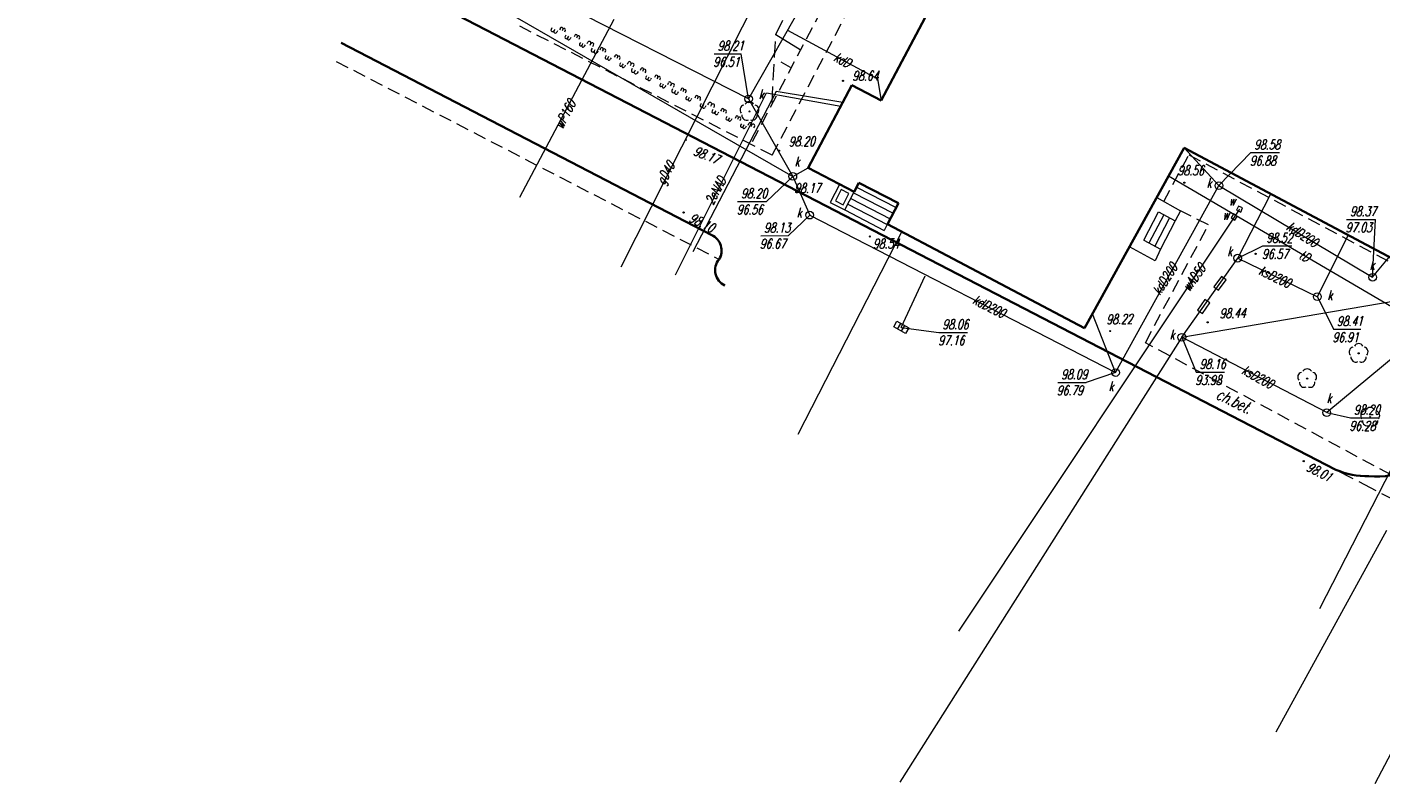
# Model space of a CAD drawing. Header units: metres. Extents: x 7501691 to 7504871, y 5814048 to 5814963.
# Tile 32 of 89: x 7503005 to 7503110, y 5814434 to 5814493. Entities that reach past the tile are written whole.
import ezdxf
from ezdxf.enums import TextEntityAlignment as Align

# ---------------------------------------------------------------- set-up
doc = ezdxf.new("R2010")
doc.units = ezdxf.units.M
doc.header["$MEASUREMENT"] = 0
for name, pattern in [('1', [0]), ('11', [3, 2.5, -0.5]), ('BUD', [0]), ('KOC', [1.5, 1, -0.5]), ('KOJ', [0]), ('KOU', [2, 1.5, -0.5]), ('SCH', [0]), ('UEB', [0]), ('UPE', [0]), ('UPG', [0]), ('UPK', [0]), ('UPT', [0]), ('UPW', [0]), ('WJD', [0]), ('WSQ', [1.75, 1.25, -0.5])]:
    doc.linetypes.add(name, pattern=pattern)
doc.layers.get('0').update_dxf_attribs({"linetype": 'CONTINUOUS'})
for name, color, linetype, lineweight in [('EBTPO_L_6', 7, 'WJD', 18), ('EBUPP_L_1', 7, 'BUD', 35), ('EBUPP_L_3', 7, '1', 35), ('SDROK_T_1', 7, 'CONTINUOUS', 18), ('SDRPK_L_0', 7, 'KOJ', 35), ('SDRPK_L_1', 7, '11', 15), ('SDRPK_L_2', 7, 'KOC', 18), ('SDRPK_L_5', 7, '11', 18), ('SZOPO_L_5', 3, 'CONTINUOUS', 18), ('SZZPZ_T_0', 3, 'CONTINUOUS', 18), ('UEEOO_T_0', 1, 'CONTINUOUS', 15), ('UEEPON_L_1', 1, 'UEB', 15), ('UGGOO_T_0', 2, 'CONTINUOUS', 15), ('UGGPON_L_1', 2, 'UPG', 15), ('UKKOA_T_0', 3, 'CONTINUOUS', 15), ('UKKOA_T_2', 34, 'CONTINUOUS', 15), ('UKKOC_T_0', 3, 'CONTINUOUS', 15), ('UKKOC_T_2', 34, 'CONTINUOUS', 15), ('UKKOO_T_0', 3, 'CONTINUOUS', 15), ('UKKOO_T_2', 34, 'CONTINUOUS', 15), ('UKKPA_T_1', 7, 'CONTINUOUS', 18), ('UKKPA_T_5', 7, 'CONTINUOUS', 18), ('UKKPOD_L_1', 3, 'UPK', 18), ('UKKPOR_L_1', 34, 'UPK', 18), ('UTTOO_T_0', 30, 'CONTINUOUS', 15), ('UTTPO_L_1', 30, 'UPT', 15), ('UWWOA_T_0', 150, 'CONTINUOUS', 15), ('UWWOO_T_0', 150, 'CONTINUOUS', 15), ('UWWPA_T_1', 7, 'CONTINUOUS', 18), ('UWWPO_L_0', 150, 'UPW', 15), ('UWWPO_L_1', 150, 'UPW', 15), ('WUKOS_T_1', 7, 'CONTINUOUS', 15), ('WUKPS_L_6', 7, 'WSQ', 18), ('WWRPH_T_0', 7, 'CONTINUOUS', 15), ('WWRPH_T_1', 7, 'CONTINUOUS', 18)]:
    doc.layers.add(name, color=color, linetype=linetype, lineweight=lineweight)
doc.styles.get("Standard").update_dxf_attribs({"font": 'Simplex.SHX', "width": 0.75})

# ---------------------------------------------------------------- blocks, each defined once
blk = doc.blocks.new('DLI')
at = {"color": 8, "linetype": 'Continuous', "lineweight": 5}
blk.add_circle((0, 0), 0.045, dxfattribs=at)
for centre, start, end in [((-0.36, 0.12), 102.1445, 221.86), ((0, 0.38), 30.1401, 149.8599), ((0.36, 0.12), 318.14, 77.8555), ((-0.22, -0.3), 174.1482, 293.8542), ((0.22, -0.3), 246.1458, 5.8518)]:
    blk.add_arc(centre, 0.375, start, end, dxfattribs=at)
blk = doc.blocks.new('WLZ')
at = {"linetype": 'Continuous'}
blk.add_circle((0, 0), 0.3, dxfattribs=at)
blk = doc.blocks.new('WLD')
at = {"linetype": 'Continuous'}
for p, q in [((0.5, 0.23), (-0.5, 0.23)), ((-0.5, 0.23), (-0.5, -0.23)), ((0.5, -0.23), (0.5, 0.23)), ((-0.5, -0.23), (0.5, -0.23))]:
    blk.add_line(p, q, dxfattribs=at)
blk = doc.blocks.new('KRA')
at = {"linetype": 'Continuous'}
for p, q in [((-0.525, -0.25), (-0.525, 0.25)), ((-0.525, 0.25), (0.525, 0.25)), ((-0.175, -0.25), (-0.175, 0.25)), ((0.175, -0.25), (0.175, 0.25)), ((0.525, 0.25), (0.525, -0.25)), ((0.525, -0.25), (-0.525, -0.25))]:
    blk.add_line(p, q, dxfattribs=at)
blk = doc.blocks.new('ZAS')
at = {"linetype": 'Continuous'}
for p, q in [((0.175, 0.175), (-0.175, 0.175)), ((-0.175, 0.175), (-0.175, -0.175)), ((0.175, -0.175), (0.175, 0.175)), ((-0.175, -0.175), (0.175, -0.175))]:
    blk.add_line(p, q, dxfattribs=at)
blk = doc.blocks.new('WSP')
at = {"linetype": 'Continuous'}
blk.add_circle((0, 0), 0.045, dxfattribs=at)
blk = doc.blocks.new('fdsfdsgdgfd')
at = {"layer": 'EBTPO_L_6', "color": 8, "linetype": 'SCH'}
for p, q in [((-178.64, 63.45), (-179.37, 62.05)), ((-178.51, 63.05), (-178.96, 62.18)), ((-177.51, 62.86), (-178.64, 63.45)), ((-177.92, 62.74), (-178.51, 63.05)), ((-177.32, 63.24), (-174.26, 61.65)), ((-179.37, 62.05), (-178.24, 61.46)), ((-178.96, 62.18), (-178.37, 61.87)), ((-178.37, 61.87), (-177.92, 62.74)), ((-178.24, 61.46), (-177.51, 62.86)), ((-177.78, 62.35), (-174.71, 60.76)), ((-177.55, 62.79), (-174.48, 61.21)), ((-154.04, 62.42), (-152.19, 61.39)), ((-178.24, 61.46), (-175.17, 59.87)), ((-178.01, 61.9), (-174.94, 60.32)), ((-155.05, 59.11), (-153.91, 61.31)), ((-153.5, 61.09), (-154.64, 58.89)), ((-153.91, 61.31), (-152.61, 60.63)), ((-152.19, 61.39), (-152.61, 60.63)), ((-174.94, 60.32), (-175.17, 59.87)), ((-153.05, 60.86), (-154.19, 58.66)), ((-152.61, 60.63), (-153.75, 58.43)), ((-155.05, 59.11), (-153.75, 58.43)), ((-154.16, 57.51), (-156.15, 58.6)), ((-153.75, 58.43), (-154.16, 57.51))]:
    blk.add_line(p, q, dxfattribs=at)
at = {"layer": 'EBUPP_L_1', "color": 8, "linetype": 'BUD'}
for p, q in [((-181.08, 64.72), (-177.68, 71.16)), ((-175.41, 69.96), (-177.68, 71.16)), ((-151.91, 66.29), (-159.63, 52.28)), ((-135.34, 57.45), (-151.91, 66.29)), ((-159.63, 52.28), (-174.92, 60.37))]:
    blk.add_line(p, q, dxfattribs=at)
at = {"layer": 'EBUPP_L_3', "color": 8, "linetype": 'BUD'}
for p, q in [((-155.8, 107), (-175.41, 69.96)), ((-181.08, 64.72), (-177.51, 62.86)), ((-177.51, 62.86), (-177.15, 63.57)), ((-177.15, 63.57), (-174.08, 61.98)), ((-174.08, 61.98), (-174.92, 60.37))]:
    blk.add_line(p, q, dxfattribs=at)
at = {"layer": 'SDRPK_L_0', "color": 8, "linetype": 'KOJ'}
for p, q in [((-352.56, 151.35), (-140.15, 41.3)), ((-217.29, 74.44), (-188.56, 59.51))]:
    blk.add_line(p, q, dxfattribs=at)
for centre, radius, start, end in [((-189.11, 58.31), 1.32, 328.5656, 65.4623), ((-187.01, 56.78), 1.29, 139.2551, 246.2714), ((-137.71, 46.84), 6.05, 246.2425, 271.2673), ((-137.01, 46.01), 5.25, 263.8264, 300.7713)]:
    blk.add_arc(centre, radius, start, end, dxfattribs=at)
at = {"layer": 'SDRPK_L_1', "color": 8, "linetype": 'KOU'}
blk.add_line((-140.15, 41.3), (-127.78, 34.9), dxfattribs=at)
at = {"layer": 'SDRPK_L_2', "color": 8, "linetype": 'KOC'}
blk.add_line((-217.68, 72.99), (-187.98, 57.62), dxfattribs=at)
at = {"layer": 'SDRPK_L_5', "color": 8, "linetype": 'KOC'}
for p, q in [((-183.86, 65.71), (-171.56, 89.22)), ((-179.37, 78.26), (-185.51, 66.56)), ((-183.86, 65.71), (-203.6, 75.8)), ((-153.49, 62.11), (-151.55, 65.75)), ((-151.55, 65.75), (-135.49, 57.17)), ((-150.03, 60.31), (-152.19, 61.39)), ((-154.92, 51.16), (-150.03, 60.31)), ((-135.85, 40.89), (-154.92, 51.16))]:
    blk.add_line(p, q, dxfattribs=at)
at = {"layer": 'SZOPO_L_5', "color": 8}
for p, q in [((-200.96, 75.59), (-201.02, 75.48)), ((-200.74, 75.48), (-200.8, 75.37)), ((-200.52, 75.36), (-200.57, 75.25)), ((-200.3, 75.56), (-200.36, 75.45)), ((-200.11, 75.47), (-200.17, 75.36)), ((-199.93, 75.38), (-199.99, 75.26)), ((-199.87, 75.03), (-199.92, 74.92)), ((-199.68, 74.94), (-199.74, 74.83)), ((-199.5, 74.85), (-199.55, 74.74)), ((-199.18, 75), (-199.24, 74.89)), ((-199, 74.91), (-199.06, 74.79)), ((-198.81, 74.81), (-198.87, 74.7)), ((-198.75, 74.47), (-198.81, 74.36)), ((-198.57, 74.38), (-198.62, 74.27)), ((-198.38, 74.28), (-198.44, 74.17)), ((-198.22, 74.37), (-198.16, 74.48)), ((-198, 74.26), (-197.94, 74.37)), ((-197.84, 74.01), (-197.9, 73.9)), ((-197.77, 74.14), (-197.72, 74.26)), ((-197.62, 73.9), (-197.67, 73.79)), ((-197.4, 73.78), (-197.45, 73.67)), ((-197.18, 73.99), (-197.23, 73.87)), ((-196.99, 73.89), (-197.05, 73.78)), ((-196.81, 73.8), (-196.86, 73.68)), ((-196.74, 73.46), (-196.8, 73.34)), ((-196.56, 73.36), (-196.62, 73.25)), ((-196.37, 73.27), (-196.43, 73.16)), ((-196.06, 73.42), (-196.12, 73.31)), ((-195.88, 73.33), (-195.93, 73.21)), ((-195.69, 73.23), (-195.75, 73.12)), ((-195.63, 72.89), (-195.69, 72.78)), ((-195.44, 72.8), (-195.5, 72.69)), ((-195.26, 72.7), (-195.31, 72.59)), ((-195.1, 72.79), (-195.04, 72.9)), ((-194.87, 72.68), (-194.82, 72.79)), ((-194.65, 72.56), (-194.59, 72.68)), ((-194.72, 72.43), (-194.77, 72.32)), ((-194.5, 72.32), (-194.55, 72.21)), ((-194.27, 72.21), (-194.33, 72.09)), ((-194.05, 72.41), (-194.11, 72.29)), ((-193.87, 72.31), (-193.93, 72.2)), ((-193.68, 72.22), (-193.74, 72.1)), ((-193.62, 71.88), (-193.68, 71.76)), ((-193.44, 71.78), (-193.49, 71.67)), ((-193.25, 71.69), (-193.31, 71.58)), ((-192.94, 71.84), (-193, 71.73)), ((-192.75, 71.75), (-192.81, 71.63)), ((-192.57, 71.65), (-192.62, 71.54)), ((-192.51, 71.31), (-192.56, 71.2)), ((-192.32, 71.22), (-192.38, 71.11)), ((-192.13, 71.12), (-192.19, 71.01)), ((-191.97, 71.21), (-191.92, 71.32)), ((-191.75, 71.1), (-191.69, 71.21)), ((-191.6, 70.85), (-191.65, 70.74)), ((-191.53, 70.99), (-191.47, 71.1)), ((-191.37, 70.74), (-191.43, 70.63)), ((-191.15, 70.63), (-191.21, 70.51)), ((-190.93, 70.83), (-190.99, 70.71)), ((-190.74, 70.73), (-190.8, 70.62)), ((-190.56, 70.64), (-190.62, 70.52)), ((-190.5, 70.3), (-190.55, 70.19)), ((-190.31, 70.2), (-190.37, 70.09)), ((-190.13, 70.11), (-190.18, 70)), ((-189.82, 70.26), (-189.87, 70.15)), ((-189.63, 70.17), (-189.69, 70.06)), ((-189.44, 70.07), (-189.5, 69.96)), ((-189.38, 69.73), (-189.44, 69.62)), ((-189.2, 69.64), (-189.25, 69.53)), ((-189.01, 69.55), (-189.07, 69.43)), ((-188.85, 69.63), (-188.79, 69.74)), ((-188.63, 69.52), (-188.57, 69.63)), ((-188.4, 69.41), (-188.35, 69.52)), ((-188.47, 69.27), (-188.53, 69.16)), ((-188.25, 69.16), (-188.31, 69.05)), ((-188.03, 69.05), (-188.08, 68.94)), ((-187.81, 69.25), (-187.87, 69.13)), ((-187.62, 69.15), (-187.68, 69.04)), ((-187.44, 69.06), (-187.49, 68.95)), ((-187.38, 68.72), (-187.43, 68.61)), ((-187.19, 68.62), (-187.25, 68.51)), ((-187, 68.53), (-187.06, 68.42)), ((-186.69, 68.68), (-186.75, 68.57)), ((-186.51, 68.59), (-186.56, 68.48)), ((-186.32, 68.5), (-186.38, 68.38)), ((-186.26, 68.15), (-186.32, 68.04)), ((-186.07, 68.06), (-186.13, 67.95)), ((-185.89, 67.97), (-185.94, 67.85)), ((-185.73, 68.05), (-185.67, 68.16)), ((-185.5, 67.94), (-185.45, 68.05)), ((-185.28, 67.83), (-185.22, 67.94))]:
    blk.add_line(p, q, dxfattribs=at)
for centre, radius, start, end in [((-200.2, 75.53), 0.106, 322.7791, 163.5724), ((-200.91, 75.42), 0.125, 153.1804, 333.1711), ((-200.69, 75.31), 0.125, 153.1758, 333.1758), ((-200.01, 75.44), 0.106, 322.7791, 163.5724), ((-199.84, 74.86), 0.106, 142.7791, 343.5724), ((-199.65, 74.77), 0.106, 142.7791, 343.5724), ((-199.08, 74.97), 0.106, 322.7791, 163.5724), ((-198.9, 74.88), 0.106, 322.7791, 163.5724), ((-198.72, 74.3), 0.106, 142.7791, 343.5724), ((-198.54, 74.2), 0.106, 142.7791, 343.5724), ((-198.05, 74.42), 0.125, 333.1758, 153.1758), ((-197.83, 74.31), 0.125, 333.1804, 153.1711), ((-197.79, 73.84), 0.125, 153.1758, 333.1758), ((-197.56, 73.73), 0.125, 153.1753, 333.1762), ((-197.08, 73.96), 0.106, 322.7791, 163.5724), ((-196.89, 73.86), 0.106, 322.7791, 163.5724), ((-196.72, 73.28), 0.106, 142.7791, 343.5724), ((-196.53, 73.19), 0.106, 142.7791, 343.5724), ((-195.96, 73.39), 0.106, 322.7791, 163.5724), ((-195.77, 73.3), 0.106, 322.7791, 163.5724), ((-195.6, 72.72), 0.106, 142.7791, 343.5724), ((-195.42, 72.62), 0.106, 142.7791, 343.5724), ((-194.93, 72.85), 0.125, 333.1753, 153.1762), ((-194.71, 72.73), 0.125, 333.1758, 153.1758), ((-193.95, 72.38), 0.106, 322.7791, 163.5724), ((-194.66, 72.26), 0.125, 153.1758, 333.1758), ((-194.44, 72.15), 0.125, 153.1753, 333.1762), ((-193.77, 72.28), 0.106, 322.7791, 163.5724), ((-193.59, 71.7), 0.106, 142.7791, 343.5724), ((-193.41, 71.61), 0.106, 142.7791, 343.5724), ((-192.84, 71.81), 0.106, 322.7791, 163.5724), ((-192.65, 71.72), 0.106, 322.7791, 163.5724), ((-192.48, 71.14), 0.106, 142.7791, 343.5724), ((-192.29, 71.04), 0.106, 142.7791, 343.5724), ((-191.81, 71.27), 0.125, 333.1753, 153.1762), ((-191.58, 71.15), 0.125, 333.1758, 153.1758), ((-191.54, 70.68), 0.125, 153.1758, 333.1758), ((-191.32, 70.57), 0.125, 153.1758, 333.1758), ((-190.83, 70.8), 0.106, 322.7791, 163.5724), ((-190.64, 70.7), 0.106, 322.7791, 163.5724), ((-190.47, 70.12), 0.106, 142.7791, 343.5724), ((-190.28, 70.03), 0.106, 142.7791, 343.5724), ((-189.71, 70.23), 0.106, 322.7791, 163.5724), ((-189.53, 70.14), 0.106, 322.7791, 163.5724), ((-189.36, 69.56), 0.106, 142.7791, 343.5724), ((-189.17, 69.46), 0.106, 142.7791, 343.5724), ((-188.68, 69.69), 0.125, 333.1758, 153.1758), ((-188.46, 69.57), 0.125, 333.1758, 153.1758), ((-187.71, 69.22), 0.106, 322.7791, 163.5724), ((-188.42, 69.1), 0.125, 153.1758, 333.1758), ((-188.19, 68.99), 0.125, 153.1758, 333.1758), ((-187.52, 69.12), 0.106, 322.7791, 163.5724), ((-187.35, 68.54), 0.106, 142.7791, 343.5724), ((-187.16, 68.45), 0.106, 142.7791, 343.5724), ((-186.59, 68.65), 0.106, 322.7791, 163.5724), ((-186.41, 68.56), 0.106, 322.7791, 163.5724), ((-186.23, 67.98), 0.106, 142.7791, 343.5724), ((-186.05, 67.88), 0.106, 142.7791, 343.5724), ((-185.56, 68.11), 0.125, 333.1758, 153.1758), ((-185.34, 68), 0.125, 333.1758, 153.1758)]:
    blk.add_arc(centre, radius, start, end, dxfattribs=at)
at = {"layer": 'UEEPON_L_1', "color": 8, "linetype": 'UPE'}
for p, q in [((-191.36, 56.42), (-184.31, 70.56)), ((-183.57, 70.65), (-190.03, 58.2)), ((-184.31, 70.56), (-178.54, 69.52)), ((-178.39, 69.81), (-183.57, 70.65)), ((-136.21, 36.59), (-144.79, 20.92))]:
    blk.add_line(p, q, dxfattribs=at)
at = {"layer": 'UGGPON_L_1', "color": 8, "linetype": 'UPG'}
blk.add_line((-159.34, 128.74), (-195.62, 57.02), dxfattribs=at)
at = {"layer": 'UKKOC_T_0', "color": 8, "linetype": 'Continuous', "lineweight": 0}
for p, q in [((-188.37, 73.58), (-186.28, 73.58)), ((-185.7, 70.08), (-186.28, 73.58)), ((-149.21, 63.35), (-146.75, 65.91)), ((-146.75, 65.91), (-144.52, 65.91)), ((-182.27, 64.07), (-184.32, 62.13)), ((-186.55, 62.12), (-184.32, 62.13)), ((-180.96, 61.06), (-182.59, 59.47)), ((-139.31, 60.73), (-137.08, 60.73)), ((-137.29, 56.24), (-137.08, 60.73)), ((-184.76, 59.46), (-182.59, 59.47)), ((-173.86, 52.35), (-170.93, 51.96)), ((-170.93, 51.96), (-168.73, 51.96)), ((-157.23, 48.84), (-159.52, 48.08)), ((-161.72, 48.08), (-159.52, 48.08))]:
    blk.add_line(p, q, dxfattribs=at)
at = {"layer": 'UKKOC_T_2', "color": 8, "linetype": 'Continuous', "lineweight": 0}
for p, q in [((-147.76, 57.72), (-145.8, 58.67)), ((-145.8, 58.67), (-143.57, 58.67)), ((-141.58, 54.73), (-140.33, 52.21)), ((-152.09, 51.58), (-150.97, 48.88)), ((-140.33, 52.21), (-138.22, 52.21)), ((-150.97, 48.88), (-148.77, 48.88)), ((-140.85, 45.73), (-139.02, 45.33)), ((-139.02, 45.33), (-136.8, 45.33))]:
    blk.add_line(p, q, dxfattribs=at)
at = {"layer": 'UKKPOD_L_1', "color": 8, "linetype": 'UPK'}
for p, q in [((-160.45, 114.54), (-185.7, 70.08)), ((-225.81, 89.14), (-182.27, 64.07)), ((-185.7, 70.08), (-220.25, 87.71)), ((-182.67, 75.42), (-175.69, 71.64)), ((-175.69, 71.64), (-175.41, 69.96)), ((-185.7, 70.08), (-182.27, 64.07)), ((-149.21, 63.35), (-151.91, 66.29)), ((-182.27, 64.07), (-181.08, 64.72)), ((-182.27, 64.07), (-180.96, 61.06)), ((-157.23, 48.84), (-149.21, 63.35)), ((-149.21, 63.35), (-137.29, 56.24)), ((-180.96, 61.06), (-157.23, 48.84)), ((-137.29, 56.24), (-136.01, 57.81)), ((-173.86, 52.35), (-171.99, 56.34)), ((-157.23, 48.84), (-159.01, 53.4))]:
    blk.add_line(p, q, dxfattribs=at)
at = {"layer": 'UKKPOR_L_1', "color": 8, "linetype": 'UPK'}
for p, q in [((-147.76, 57.72), (-145.2, 62.71)), ((-141.58, 54.73), (-139.2, 59.51)), ((-152.09, 51.58), (-147.76, 57.72)), ((-147.76, 57.72), (-141.58, 54.73)), ((-152.09, 51.58), (-133.4, 54.77)), ((-152.09, 51.58), (-173.96, 17.04)), ((-140.85, 45.73), (-152.09, 51.58)), ((-134.14, 51.31), (-140.85, 45.73))]:
    blk.add_line(p, q, dxfattribs=at)
at = {"layer": 'UTTPO_L_1', "color": 8, "linetype": 'UPT'}
for p, q in [((-130.89, 51.04), (-153.12, 64.09)), ((-130.89, 51.04), (-141.42, 30.51)), ((-122.89, 44.08), (-137.12, 16.91))]:
    blk.add_line(p, q, dxfattribs=at)
at = {"layer": 'UWWPO_L_0', "color": 8, "linetype": '1'}
blk.add_line((-203.44, 62.45), (-196.13, 76.27), dxfattribs=at)
at = {"layer": 'UWWPO_L_1', "color": 8, "linetype": 'UPW'}
for p, q in [((-148.03, 60.91), (-169.42, 28.76)), ((-147.61, 61.53), (-148.03, 60.91)), ((-181.85, 44.06), (-173.82, 59.76))]:
    blk.add_line(p, q, dxfattribs=at)
at = {"layer": 'WUKPS_L_6', "color": 8, "linetype": 'WSQ'}
for p, q in [((-183.58, 75.08), (-180.95, 80.47)), ((-183.88, 69.79), (-183.58, 75.08))]:
    blk.add_line(p, q, dxfattribs=at)
at = {"layer": 'WUKPS_L_6', "color": 8, "linetype": '1'}
for p, q in [((-183.58, 75.08), (-181.69, 73.91)), ((-183.21, 72.95), (-182.48, 72.55))]:
    blk.add_line(p, q, dxfattribs=at)
at = {"layer": 'SZZPZ_T_0', "color": 8, "rotation": 0.009142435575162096}
for p in [(-185.63, 69.11), (-138.38, 50.33), (-142.37, 48.37), (-137.48, 45.38)]:
    blk.add_blockref('DLI', p, dxfattribs=at)
at = {"layer": 'UKKPA_T_1', "color": 8}
for name, p, rotation in [('WLZ', (-185.7, 70.08), 0.009142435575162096), ('WLZ', (-182.27, 64.07), 0.009142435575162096), ('WLZ', (-149.21, 63.35), 0.009142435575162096), ('WLZ', (-180.96, 61.06), 0.009142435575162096), ('WLZ', (-137.29, 56.24), 0.009142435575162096), ('KRA', (-173.86, 52.35), 330.5332730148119), ('WLZ', (-157.23, 48.84), 0.009142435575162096)]:
    blk.add_blockref(name, p, dxfattribs=dict(at, rotation=rotation))
at = {"layer": 'UKKPA_T_5', "color": 8}
for name, p, rotation in [('WLZ', (-147.76, 57.72), 0.009142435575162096), ('WLD', (-149.13, 55.77), 53.60454402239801), ('WLZ', (-141.58, 54.73), 0.009142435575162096), ('WLD', (-150.4, 53.97), 54.82171105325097), ('WLZ', (-152.09, 51.58), 0.009142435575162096), ('WLZ', (-140.85, 45.73), 0.009142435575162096)]:
    blk.add_blockref(name, p, dxfattribs=dict(at, rotation=rotation))
at = {"layer": 'UWWPA_T_1', "color": 8}
for p, rotation in [((-148.03, 60.91), 326.9853005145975), ((-147.61, 61.53), 335.3623840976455)]:
    blk.add_blockref('ZAS', p, dxfattribs=dict(at, rotation=rotation))
at = {"layer": 'WWRPH_T_1', "color": 8, "rotation": 0.009142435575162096}
for p in [(-178.38, 71.48), (-190.57, 66.9), (-183.34, 66.06), (-151.9, 63.58), (-190.74, 61.26), (-176.29, 59.4), (-146.37, 58.05), (-150.09, 52.74), (-157.65, 52.06), (-142.64, 41.96)]:
    blk.add_blockref('WSP', p, dxfattribs=at)
at = {"layer": 'SDROK_T_1', "color": 8, "lineweight": 9, "oblique": 15, "width": 0.7}
blk.add_text('ch.bet.', height=0.9, rotation=334.0669, dxfattribs=at).set_placement((-148.03, 46.64), align=Align.MIDDLE)
at = {"layer": 'UEEOO_T_0', "color": 8, "lineweight": 9, "oblique": 15, "width": 0.7}
blk.add_text('2eNAD', height=0.75, rotation=61.7085, dxfattribs=at).set_placement((-187.93, 62.78), align=Align.CENTER)
at = {"layer": 'UGGOO_T_0', "color": 8, "lineweight": 9, "oblique": 15, "width": 0.7}
blk.add_text('gD40', height=0.75, rotation=60.6515, dxfattribs=at).set_placement((-192.03, 64.27), align=Align.MIDDLE)
at = {"layer": 'UKKOA_T_0', "color": 8, "lineweight": 9, "oblique": 15, "width": 0.7}
for p in [(-184.91, 70.05), (-182.13, 64.84), (-150.17, 63.18), (-181.96, 60.88), (-137.53, 56.82), (-157.77, 47.4)]:
    blk.add_text('k', height=0.75, rotation=0.0091, dxfattribs=at).set_placement(p)
at = {"layer": 'UKKOA_T_2', "color": 8, "lineweight": 9, "oblique": 15, "width": 0.7}
for p in [(-148.57, 57.88), (-140.8, 54.47), (-153.04, 51.4), (-140.86, 46.47)]:
    blk.add_text('k', height=0.75, rotation=0.0091, dxfattribs=at).set_placement(p)
at = {"layer": 'UKKOC_T_0', "color": 8, "lineweight": 9, "oblique": 15, "width": 0.7}
for s, p in [('98.21', (-188.1, 74.58)), ('96.51', (-188.43, 73.33)), ('98.58', (-146.48, 66.91)), ('96.88', (-146.81, 65.66)), ('98.20', (-186.28, 63.12)), ('96.56', (-186.61, 61.87)), ('98.37', (-139.04, 61.73)), ('98.13', (-184.5, 60.46)), ('97.03', (-139.38, 60.48)), ('96.67', (-184.83, 59.21)), ('98.06', (-170.66, 52.96)), ('97.16', (-170.99, 51.71)), ('98.09', (-161.45, 49.08)), ('96.79', (-161.79, 47.83))]:
    blk.add_text(s, height=0.75, rotation=0.0091, dxfattribs=at).set_placement(p, align=Align.TOP_LEFT)
at = {"layer": 'UKKOC_T_2', "color": 8, "lineweight": 9, "oblique": 15, "width": 0.7}
for s, p in [('98.52', (-145.53, 59.67)), ('96.57', (-145.87, 58.42)), ('98.41', (-140.07, 53.21)), ('96.91', (-140.4, 51.96)), ('98.16', (-150.71, 49.88)), ('93.98', (-151.04, 48.63)), ('98.20', (-138.75, 46.33)), ('96.28', (-139.09, 45.08))]:
    blk.add_text(s, height=0.75, rotation=0.0091, dxfattribs=at).set_placement(p, align=Align.TOP_LEFT)
at = {"layer": 'UKKOO_T_0', "color": 8, "lineweight": 9, "oblique": 15, "width": 0.7}
for s, rotation, p in [('kdD', 331.323, (-178.42, 73.1)), ('kdD200', 326.6313, (-142.74, 59.57)), ('kdD200', 57.2098, (-153.4, 56.1)), ('kdD200', 333.1031, (-167.03, 53.97))]:
    blk.add_text(s, height=0.75, rotation=rotation, dxfattribs=at).set_placement(p, align=Align.MIDDLE)
at = {"layer": 'UKKOO_T_2', "color": 8, "lineweight": 9, "oblique": 15, "width": 0.7}
for rotation, p in [(334.6879, (-144.87, 56.28)), (331.3987, (-146.2, 48.5))]:
    blk.add_text('ksD200', height=0.75, rotation=rotation, dxfattribs=at).set_placement(p, align=Align.MIDDLE)
at = {"layer": 'UTTOO_T_0', "color": 8, "lineweight": 9, "oblique": 15, "width": 0.7}
blk.add_text('tD', height=0.75, rotation=330.6514, dxfattribs=at).set_placement((-142.57, 57.88), align=Align.MIDDLE)
at = {"layer": 'UWWOA_T_0', "color": 8, "lineweight": 9, "oblique": 15, "width": 0.7}
for p in [(-148.45, 61.8), (-148.93, 60.7)]:
    blk.add_text('w', height=0.75, rotation=0.0091, dxfattribs=at).set_placement(p)
at = {"layer": 'UWWOO_T_0', "color": 8, "lineweight": 9, "oblique": 15, "width": 0.7}
blk.add_text('wP160', height=0.75, rotation=62.133, dxfattribs=at).set_placement((-200.14, 67.69))
blk.add_text('wAD50', height=0.75, rotation=54.1272, dxfattribs=at).set_placement((-151.15, 56.22), align=Align.MIDDLE)
at = {"layer": 'WUKOS_T_1', "color": 8, "lineweight": 9, "oblique": 15, "width": 0.7}
for s, rotation, p in [('98.64', 0.0091, (-177.65, 71.5)), ('98.56', 0.0091, (-152.41, 64.15)), ('98.17', 0.0091, (-182.15, 62.78)), ('98.10', 333.3366, (-190.39, 60.59)), ('98.54', 0.0091, (-176.05, 58.47))]:
    blk.add_text(s, height=0.75, rotation=rotation, dxfattribs=at).set_placement(p)
for s, rotation, p in [('98.20', 0.5998, (-181.57, 66.78)), ('98.17', 337.9729, (-188.96, 65.72)), ('98.44', 0.9258, (-148.15, 53.45)), ('98.22', 1.2682, (-156.93, 52.99))]:
    blk.add_text(s, height=0.75, rotation=rotation, dxfattribs=at).set_placement(p, align=Align.MIDDLE)
at = {"layer": 'WWRPH_T_0', "color": 8, "lineweight": 9, "oblique": 15, "width": 0.7}
blk.add_text('98.01', height=0.75, rotation=333.4795, dxfattribs=at).set_placement((-142.49, 41.25))

msp = doc.modelspace()

# ---------------------------------------------------------------- block references
at = {"linetype": 'Continuous'}
msp.add_blockref('fdsfdsgdgfd', (7503246.36, 5814416.97), dxfattribs=at)

doc.saveas('drawing.dxf')
